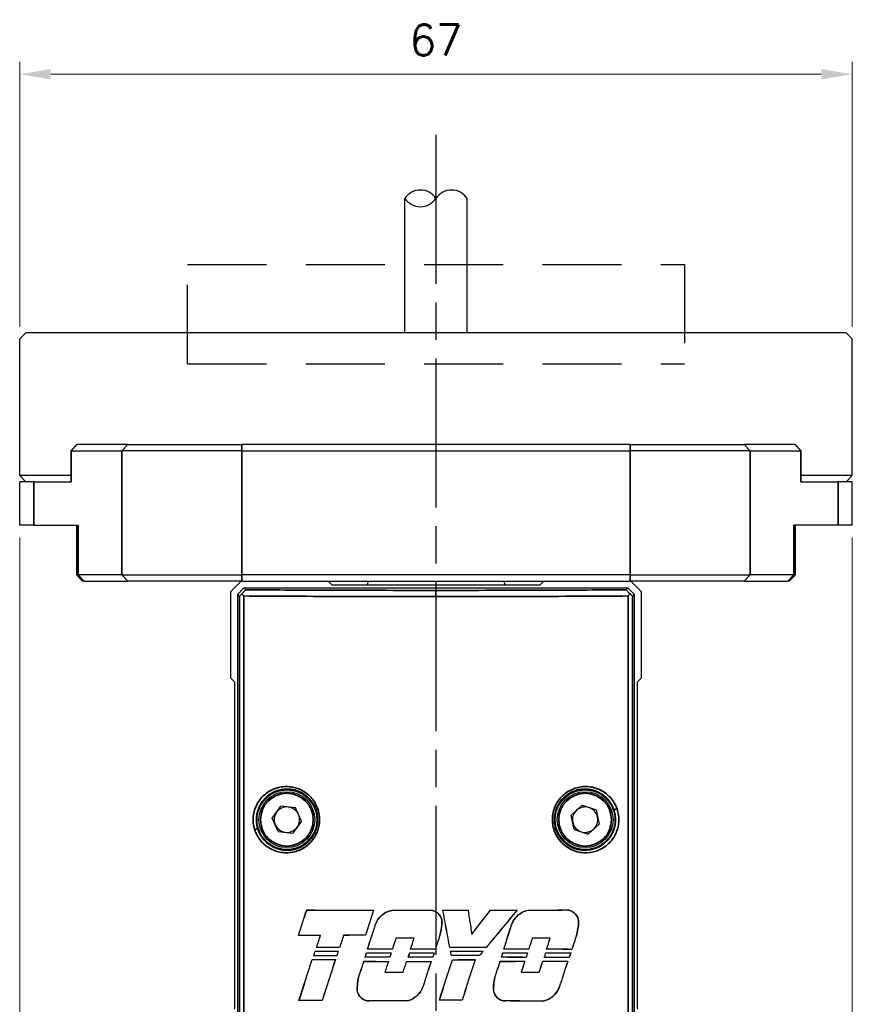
# Model space of a CAD drawing. Header units: millimetres. Extents: x 399 to 6233, y -1870 to 1602.
# Tile 123 of 164: x 4934 to 5001, y -967 to -888. Entities that reach past the tile are written whole.
import ezdxf

# ---------------------------------------------------------------- set-up
doc = ezdxf.new("R2010")
doc.units = ezdxf.units.MM
doc.linetypes.add('AM_ISO08W050', pattern=[18, 12, -1.5, 3, -1.5])
doc.linetypes.add('HIDDEN', pattern=[9.525, 6.35, -3.175])
for name, color, linetype, lineweight in [('AM_5', 3, 'Continuous', 25), ('AM_7', 4, 'AM_ISO08W050', 25), ('可見 (ISO)', 7, 'Continuous', 25), ('窄部可見 (ISO)', 7, 'Continuous', 35)]:
    doc.layers.add(name, color=color, linetype=linetype, lineweight=lineweight)
doc.layers.add('S40', color=7, linetype='Continuous')
doc.styles.add('尺寸標註', font='romans.shx', dxfattribs={"bigfont": 'CHINESET.SHX'})
doc.dimstyles.new('CNS1$0', dxfattribs={"dimtxt": 2.5, "dimasz": 2.5, "dimexe": 1, "dimexo": 1, "dimgap": 1.5, "dimtad": 1, "dimtoh": 1, "dimdec": 1, "dimdsep": 46, "dimtxsty": '尺寸標註', "dimcen": 0, "dimclrd": 2, "dimclre": 2, "dimclrt": 1, "dimadec": 0, "dimazin": 2, "dimtp": 0.1, "dimtm": 0.1, "dimtfac": 0.71, "dimtdec": 1, "dimtmove": 0, "dimatfit": 0, "dimfxl": 0, "dimlwd": 13, "dimlwe": 13, "dimarcsym": 0})

# ---------------------------------------------------------------- blocks, each defined once
blk = doc.blocks.new('*D292')
at = {"layer": 'AM_5', "color": 2, "lineweight": 13}
for p, q in [((4933.764, -912.444), (4933.764, -891.14)), ((5000.764, -912.444), (5000.764, -891.14)), ((4936.264, -892.14), (4998.264, -892.14))]:
    blk.add_line(p, q, dxfattribs=at)
at = {"layer": 'AM_5', "color": 2, "lineweight": -2}
for points in [[(4936.264, -891.723), (4936.264, -892.557), (4933.764, -892.14)], [(4998.264, -891.723), (4998.264, -892.557), (5000.764, -892.14)]]:
    blk.add_solid(points, dxfattribs=at)
at = {"layer": 'Defpoints', "color": 0, "lineweight": -2}
for p in [(5000.764, -892.14), (4933.764, -913.444), (5000.764, -913.444)]:
    blk.add_point(p, dxfattribs=at)
at = {"layer": 'AM_5', "color": 1, "insert": (4967.264, -889.39), "char_height": 2.5, "attachment_point": 5, "style": '尺寸標註'}
blk.add_mtext('67', dxfattribs=at)
blk = doc.blocks.new('*D293')
at = {"layer": 'AM_5', "color": 2, "lineweight": 13}
for p, q in [((4933.764, -929.444), (4933.764, -1043.018)), ((5000.764, -929.444), (5000.764, -1043.018)), ((4936.264, -1042.018), (4998.264, -1042.018))]:
    blk.add_line(p, q, dxfattribs=at)
at = {"layer": 'AM_5', "color": 2, "lineweight": -2}
for points in [[(4936.264, -1041.601), (4936.264, -1042.435), (4933.764, -1042.018)], [(4998.264, -1041.601), (4998.264, -1042.435), (5000.764, -1042.018)]]:
    blk.add_solid(points, dxfattribs=at)
at = {"layer": 'Defpoints', "color": 0, "lineweight": -2}
for p in [(4933.764, -928.444), (5000.764, -928.444), (5000.764, -1042.018)]:
    blk.add_point(p, dxfattribs=at)
at = {"layer": 'AM_5', "color": 1, "insert": (4967.264, -1039.268), "char_height": 2.5, "attachment_point": 5, "style": '尺寸標註'}
blk.add_mtext('67', dxfattribs=at)
blk = doc.blocks.new('S40-左視-02')
at = {"layer": '可見 (ISO)'}
for p, q in [((-16.5, 34.833), (-15.678, 35.655)), ((-15.95, 34.605), (-15.45, 35.105)), ((-15.678, 35.655), (-8.678, 35.655)), ((-15.45, 35.105), (15.45, 35.105)), ((-15.45, 35.105), (-15.304, 34.96)), ((-8.678, 35.655), (-8.378, 35.355)), ((-8.378, 35.355), (8.378, 35.355)), ((8.378, 35.355), (8.678, 35.655)), ((8.678, 35.655), (15.678, 35.655)), ((15.304, 34.96), (15.45, 35.105)), ((15.45, 35.105), (15.95, 34.605)), ((15.678, 35.655), (16.5, 34.833)), ((-16.5, 27.833), (-16.5, 34.833)), ((-15.95, -22.845), (-15.95, 34.605)), ((-15.804, 34.459), (-15.95, 34.605)), ((15.95, 34.605), (15.804, 34.459)), ((15.95, 34.605), (15.95, -22.845)), ((16.5, 34.833), (16.5, 27.833)), ((-16.2, 27.533), (-16.5, 27.833)), ((16.5, 27.833), (16.2, 27.533)), ((-16.2, 1.205), (-16.2, 27.533)), ((16.2, 27.533), (16.2, 1.205)), ((12.5, 18.866), (12.5, 18.866)), ((-13.175, 16.574), (-12.484, 17.532)), ((-11.31, 17.413), (-12.484, 17.532)), ((11.757, 17.611), (10.878, 16.823)), ((11.757, 17.611), (12.879, 17.243)), ((-14.7, 16.733), (-14.7, 16.734)), ((-10.825, 16.336), (-11.31, 17.413)), ((11.121, 15.667), (10.878, 16.823)), ((12.879, 17.243), (13.122, 16.088)), ((-12.69, 15.497), (-13.175, 16.574)), ((-10.825, 16.336), (-11.516, 15.378)), ((12.243, 15.3), (13.122, 16.088)), ((-12.69, 15.497), (-11.516, 15.378)), ((11.121, 15.667), (12.243, 15.3)), ((12.5, 13.831), (12.5, 13.831)), ((-10.404, 9.187), (-10.401, 9.184)), ((-5.017, 9.171), (-5.022, 9.168)), ((-3.441, 9.168), (-3.44, 9.165)), ((-0.451, 9.166), (-0.451, 9.163)), ((0.55, 9.166), (0.554, 9.163)), ((2.581, 9.167), (2.578, 9.164)), ((4.387, 9.17), (4.389, 9.166)), ((6.524, 9.174), (6.516, 9.171)), ((7.524, 9.177), (7.524, 9.174)), ((10.515, 9.188), (10.515, 9.184)), ((-4.878, 8.008), (-4.874, 8.007)), ((0.471, 8.013), (0.468, 8.013)), ((6.085, 8.009), (6.088, 8.008)), ((11.462, 8.009), (11.458, 8.009)), ((-11.074, 7.131), (-11.069, 7.134)), ((-9.295, 7.138), (-9.29, 7.141)), ((-7.437, 7.144), (-7.44, 7.147)), ((-5.672, 7.148), (-5.674, 7.152)), ((0.31, 7.143), (0.307, 7.144)), ((2.876, 7.234), (2.874, 7.226)), ((11.299, 7.136), (11.296, 7.137)), ((-3.225, 6.922), (-3.227, 6.926)), ((-1.757, 6.924), (-1.752, 6.927)), ((7.748, 6.913), (7.745, 6.916)), ((9.187, 6.908), (9.192, 6.912)), ((-9.717, 5.883), (-9.715, 5.879)), ((-9.612, 6.157), (-9.607, 6.16)), ((-7.865, 5.876), (-7.87, 5.873)), ((-7.752, 6.163), (-7.754, 6.166)), ((-5.586, 5.733), (-5.584, 5.73)), ((-5.515, 6.031), (-5.51, 6.035)), ((-3.609, 5.73), (-3.614, 5.726)), ((-3.51, 6.035), (-3.512, 6.038)), ((-2.117, 5.728), (-2.114, 5.724)), ((-2.043, 6.036), (-2.038, 6.04)), ((-0.147, 5.727), (-0.152, 5.724)), ((-0.046, 6.037), (-0.048, 6.04)), ((1.109, 6.174), (1.112, 6.178)), ((1.164, 5.865), (1.168, 5.861)), ((3.791, 5.867), (3.784, 5.864)), ((4.033, 6.171), (4.031, 6.175)), ((5.379, 5.733), (5.382, 5.729)), ((5.45, 6.031), (5.455, 6.035)), ((7.367, 5.738), (7.362, 5.734)), ((7.462, 6.026), (7.459, 6.03)), ((8.838, 5.742), (8.841, 5.739)), ((8.903, 6.022), (8.908, 6.025)), ((10.85, 5.75), (10.845, 5.746)), ((10.936, 6.014), (10.934, 6.017)), ((-9.957, 5.204), (-9.954, 5.201)), ((-9.842, 5.499), (-9.837, 5.503)), ((-8.098, 5.198), (-8.103, 5.194)), ((-7.985, 5.506), (-7.988, 5.509)), ((-5.807, 5.054), (-5.805, 5.051)), ((-5.703, 5.374), (-5.698, 5.378)), ((-3.829, 5.051), (-3.834, 5.047)), ((-3.723, 5.378), (-3.726, 5.381)), ((-2.364, 5.049), (-2.361, 5.045)), ((-2.23, 5.379), (-2.225, 5.383)), ((-0.394, 5.048), (-0.399, 5.044)), ((-0.259, 5.38), (-0.262, 5.384)), ((1.236, 5.517), (1.238, 5.521)), ((1.322, 5.186), (1.324, 5.182)), ((3.152, 5.187), (3.147, 5.184)), ((3.501, 5.515), (3.499, 5.519)), ((5.159, 5.053), (5.162, 5.049)), ((5.264, 5.375), (5.268, 5.379)), ((7.146, 5.058), (7.141, 5.054)), ((7.248, 5.37), (7.245, 5.374)), ((8.592, 5.062), (8.594, 5.058)), ((8.716, 5.366), (8.721, 5.369)), ((10.601, 5.07), (10.596, 5.066)), ((10.722, 5.358), (10.719, 5.362)), ((-4.114, 4.172), (-4.119, 4.169)), ((-2.649, 4.17), (-2.647, 4.167)), ((6.859, 4.178), (6.855, 4.174)), ((8.307, 4.182), (8.31, 4.179)), ((-6.266, 3.631), (-6.263, 3.631)), ((4.702, 3.631), (4.706, 3.63)), ((-6.341, 2.97), (-6.338, 2.97)), ((-1.064, 2.965), (-1.067, 2.966)), ((4.628, 2.97), (4.631, 2.97)), ((9.919, 2.959), (9.916, 2.96)), ((-11.026, 1.896), (-11.021, 1.899)), ((-9.155, 1.903), (-9.157, 1.907)), ((-2.364, 1.865), (-2.364, 1.868)), ((0.271, 1.919), (0.276, 1.923)), ((2.099, 1.918), (2.096, 1.922)), ((8.603, 1.852), (8.602, 1.855))]:
    blk.add_line(p, q, dxfattribs=at)
for centre, radius in [((-12, 16.455), 2.4), ((-12, 16.455), 2.25), ((12, 16.455), 2.4), ((12, 16.455), 2.25)]:
    blk.add_circle(centre, radius, dxfattribs=at)
for centre, radius, start, end in [((-12, 16.455), 1.022, 84.21183, 144.21183), ((-12, 16.455), 1.023, 24.21183, 84.21183), ((12, 16.455), 1.022, 71.86527, 131.86527), ((-12, 16.455), 1.022, 144.21183, 204.21183), ((-12, 16.455), 1.022, 324.21183, 24.21183), ((12, 16.455), 1.022, 131.86527, 191.86527), ((12, 16.455), 1.022, 11.86527, 71.86527), ((12, 16.455), 1.022, 311.86527, 11.86527), ((-12, 16.455), 1.023, 204.21183, 264.21183), ((-12, 16.455), 1.023, 264.21183, 324.21183), ((12, 16.455), 1.022, 191.86527, 251.86527), ((12, 16.455), 1.022, 251.86527, 311.86527)]:
    blk.add_arc(centre, radius, start, end, dxfattribs=at)
for centre, major_axis, ratio, start_param, end_param in [((-15.304, 34.96), (0.5, 0.5), 0.017452, 3.14159, 4.006018), ((-15.304, 34.461), (0.493, -0.493), 0.175806, 4.197647, 4.541104), ((15.304, 34.461), (0.493, 0.493), 0.175806, 4.883675, 5.227077), ((15.304, 34.96), (0.5, -0.5), 0.017447, 5.418712, 6.283193), ((-7.896, 41.728), (135.674, 418.286), 0.017452, 4.635244, 4.640177), ((-7.928, 41.746), (-136.376, -420.45), 0.017452, 1.494045, 1.498935), ((0, 9.965), (45.744, 0), 0.017452, 4.48294, 4.602487), ((0, 9.965), (-45.944, 0), 0.017452, 1.342423, 1.461269), ((7.861, 21.945), (147.03, 453.297), 0.017452, 1.604649, 1.609098), ((7.825, 21.944), (-146.373, -451.272), 0.017452, 4.746358, 4.750843), ((0, 9.965), (45.743, 0), 0.017452, 4.6371, 4.702533), ((0, 9.965), (-45.943, 0), 0.017452, 1.49584, 1.560981), ((0, 9.965), (45.743, 0), 0.017452, 4.724406, 4.768849), ((-23.251, 7.761), (-249.048, 1332.253), 0.017452, 4.707935, 4.710181), ((0, 9.965), (-45.943, 0), 0.017452, 1.582853, 1.626945), ((-23.353, 7.761), (250.136, -1338.077), 0.017452, 1.56635, 1.568581), ((34.637, 31.259), (-302.392, 1983.882), 0.017452, 1.579274, 1.580251), ((34.484, 31.258), (301.054, -1975.105), 0.017452, 4.720914, 4.721892), ((-1.652, 4.857), (-74.387, -95.124), 0.017452, 1.609349, 1.62976), ((-1.645, 4.857), (74.061, 94.706), 0.017452, 4.751141, 4.771588), ((0, 0.048), (45.946, 55.561), 0.011124, 1.415052, 1.469496), ((0, 0.048), (45.746, 55.319), 0.011124, 1.41426, 1.469075), ((0, 9.965), (45.743, 0), 0.017452, 4.808444, 4.855496), ((0, 9.965), (-45.943, 0), 0.017452, 1.666469, 1.713111), ((0, 9.965), (45.744, 0), 0.017452, 4.877624, 4.94433), ((0, 9.965), (-45.944, 0), 0.017452, 1.735311, 1.801708), ((-7.991, 25.468), (145.917, 453.567), 0.017452, 4.675138, 4.6795), ((-8.027, 25.471), (-146.586, -455.646), 0.017452, 1.533743, 1.538075), ((-7.914, -8.16), (147.074, 457.162), 0.017452, 4.74905, 4.753378), ((-7.95, -8.161), (-147.737, -459.223), 0.017452, 1.607329, 1.611627), ((0, 6.356), (-45.744, 0), 0.017452, 4.917015, 4.956906), ((0, 6.356), (45.944, 0), 0.017452, 1.77441, 1.814116), ((-7.971, 37.124), (139.308, 433.025), 0.017452, 4.646428, 4.6487), ((-8.005, 37.138), (-140.007, -435.197), 0.017452, 1.505171, 1.507431), ((7.746, 27.276), (145.685, 452.845), 0.017452, 1.620874, 1.623042), ((7.708, 27.272), (-145.011, -450.75), 0.017452, 4.762673, 4.764851), ((0, 6.356), (45.943, 0), 0.017452, 1.694623, 1.73345), ((0, 6.356), (-45.743, 0), 0.017452, 4.836703, 4.875703), ((0, 3.572), (45.944, 142.854), 0.005344, 1.547508, 1.555235), ((8.102, 3.573), (-149.34, -464.208), 0.017452, 4.710313, 4.712696), ((8.061, -28.247), (136.544, 424.433), 0.017452, 1.492948, 1.495595), ((8.029, -28.227), (-135.835, -422.23), 0.017452, 4.634153, 4.63682), ((8.098, 14.323), (149.468, 464.604), 0.017452, 1.592333, 1.594243), ((8.062, 14.323), (-148.811, -462.563), 0.017452, 4.734003, 4.735922), ((0, 6.126), (45.943, 0), 0.017452, 1.608943, 1.641096), ((0, 6.126), (-45.743, 0), 0.017452, 4.750807, 4.782941), ((-8.072, 14.963), (148.705, 462.234), 0.017452, 4.69869, 4.700611), ((-8.108, 14.963), (-149.362, -464.277), 0.017452, 1.55719, 1.559101), ((7.992, -18.94), (143.269, 445.335), 0.017452, 1.518318, 1.520312), ((7.957, -18.933), (-142.588, -443.219), 0.017452, 4.659657, 4.66166), ((0, 6.126), (45.944, 0), 0.017452, 1.369371, 1.401408), ((0, 6.126), (-45.744, 0), 0.017452, 4.510179, 4.542196), ((-7.477, -18.346), (142.921, 444.254), 0.017452, 4.772881, 4.774879), ((-7.516, -18.352), (-143.6, -446.366), 0.017452, 1.63105, 1.633039), ((-0.001, 38.343), (45.742, 140.956), 0.005388, 4.478967, 4.481765), ((0, 38.344), (45.943, 141.575), 0.005388, 4.480032, 4.482765), ((0, 6.663), (45.744, 0), 0.017452, 4.498325, 4.539593), ((0, 6.663), (-45.944, 0), 0.017452, 1.357737, 1.398653), ((0, 5.376), (-45.744, 0), 0.017452, 4.882677, 4.924094), ((0, 5.376), (45.944, 0), 0.017452, 1.740393, 1.781457), ((0.001, 27.56), (45.946, 141.587), 0.005388, 1.726322, 1.728923), ((0.001, 27.561), (45.747, 140.973), 0.005388, 1.726977, 1.72964), ((0, 25.508), (45.743, 140.96), 0.005388, 4.57081, 4.573382), ((0, 25.509), (45.943, 141.577), 0.005388, 4.571463, 4.573973), ((0, 6.525), (45.743, 0), 0.017452, 4.589963, 4.63341), ((0, 6.525), (-45.943, 0), 0.017452, 1.448962, 1.492057), ((0, 5.239), (-45.743, 0), 0.017452, 4.789192, 4.83325), ((0, 5.239), (45.943, 0), 0.017452, 1.64732, 1.691023), ((0, 14.269), (45.943, 141.577), 0.005388, 1.632922, 1.635362), ((0, 14.268), (45.742, 140.956), 0.005388, 1.633159, 1.63566), ((0, 14.834), (45.747, 140.972), 0.005388, 4.647018, 4.649495), ((0, 14.834), (45.945, 141.582), 0.005388, 4.647338, 4.649755), ((0, 6.525), (45.743, 0), 0.017452, 4.666094, 4.709179), ((0, 6.525), (-45.943, 0), 0.017452, 1.524759, 1.567496), ((0, 5.239), (-45.743, 0), 0.017452, 4.713393, 4.757059), ((0, 5.239), (45.943, 0), 0.017452, 1.571851, 1.615167), ((0, 3.593), (45.944, 141.578), 0.005388, 1.557495, 1.559895), ((0, 3.593), (45.743, 140.96), 0.005388, 1.557405, 1.559865), ((0, 5.376), (-45.743, 0), 0.017452, 4.624105, 4.688146), ((0, 5.376), (45.943, 0), 0.017452, 1.482934, 1.546596), ((0, 6.663), (45.743, 0), 0.017452, 4.73784, 4.795367), ((0, 7.56), (45.738, -222.221), 0.003518, 1.560883, 1.562445), ((0, 6.663), (-45.943, 0), 0.017452, 1.59623, 1.65325), ((-0.001, 7.562), (45.962, -223.309), 0.00352, 1.560934, 1.562457), ((0, 0.012), (45.946, 55.808), 0.011094, 1.47488, 1.48109), ((1.531, 0.047), (-71.317, -86.598), 0.017452, 4.659508, 4.663578), ((-0.001, -8.273), (45.747, 140.973), 0.005388, 4.811103, 4.813651), ((-0.001, -8.272), (45.946, 141.586), 0.005388, 4.810702, 4.813189), ((0, 6.525), (45.743, 0), 0.017452, 4.830263, 4.87415), ((0, 6.525), (-45.943, 0), 0.017452, 1.68821, 1.731739), ((0, 5.239), (-45.743, 0), 0.017452, 4.548537, 4.592954), ((0, 5.239), (45.943, 0), 0.017452, 1.407721, 1.451778), ((0, -19.511), (45.944, 141.578), 0.005388, 1.393277, 1.395861), ((-0.001, -19.513), (45.746, 140.968), 0.005388, 1.392452, 1.395099), ((-0.001, -18.949), (45.746, 140.968), 0.005388, 4.887488, 4.890199), ((0.002, -18.941), (45.938, 141.56), 0.005387, 4.886722, 4.889371), ((0, 6.525), (45.744, 0), 0.017452, 4.906822, 4.951859), ((0, 6.525), (-45.944, 0), 0.017452, 1.76443, 1.809093), ((0, 5.239), (-45.744, 0), 0.017452, 4.470973, 4.516514), ((0, 5.239), (45.944, 0), 0.017452, 1.33051, 1.375677), ((0, -30.185), (45.943, 141.575), 0.005388, 1.315939, 1.318746), ((0, -30.188), (45.745, 140.965), 0.005388, 1.314755, 1.317628), ((0, 38.699), (-45.744, -142.233), 0.005344, 1.310785, 1.334792), ((0, 38.699), (-45.944, -142.854), 0.005344, 1.311977, 1.335821), ((0, 5.984), (45.744, 0), 0.017452, 4.492968, 4.534412), ((0, 5.984), (-45.944, 0), 0.017452, 1.352404, 1.393495), ((0, 4.719), (-45.744, 0), 0.017452, 4.887848, 4.92925), ((0, 4.719), (45.944, 0), 0.017452, 1.745541, 1.786589), ((7.589, 27.171), (144.238, 448.348), 0.017452, 1.625447, 1.63279), ((7.55, 27.166), (-143.559, -446.239), 0.017452, 4.767252, 4.774645), ((-7.974, 25.256), (144.878, 450.339), 0.017452, 4.669968, 4.673131), ((-8.01, 25.26), (-145.55, -452.428), 0.017452, 1.528587, 1.531729), ((0, 5.846), (45.743, 0), 0.017452, 4.585094, 4.628584), ((0, 5.846), (-45.943, 0), 0.017452, 1.444115, 1.487251), ((0, 4.582), (-45.743, 0), 0.017452, 4.793869, 4.837387), ((0, 4.582), (45.943, 0), 0.017452, 1.651976, 1.695141), ((7.935, 14.228), (147.931, 455.72), 0.017452, 1.596609, 1.598538), ((7.9, 14.228), (-147.28, -453.713), 0.017452, 4.738283, 4.740219), ((-7.922, 14.864), (147.149, 453.311), 0.017452, 4.694461, 4.6964), ((-7.957, 14.865), (-147.801, -455.32), 0.017452, 1.552964, 1.554894), ((0, 5.846), (45.743, 0), 0.017452, 4.660689, 4.703778), ((0, 5.846), (-45.943, 0), 0.017452, 1.519377, 1.562119), ((0, 4.582), (-45.743, 0), 0.017452, 4.718059, 4.761162), ((0, 4.582), (45.943, 0), 0.017452, 1.576497, 1.619252), ((8.142, 3.665), (150.083, 466.516), 0.017452, 1.573454, 1.577908), ((8.106, 3.665), (-149.429, -464.485), 0.017452, 4.715026, 4.71951), ((-8.106, 3.684), (149.428, 464.48), 0.017452, 4.714204, 4.721236), ((-8.142, 3.684), (-150.081, -466.511), 0.017452, 1.572635, 1.579622), ((0, 4.719), (-45.743, 0), 0.017452, 4.635776, 4.685375), ((0, 4.719), (45.943, 0), 0.017452, 1.494553, 1.543838), ((0, 5.984), (45.743, 0), 0.017452, 4.741284, 4.78134), ((0, 5.984), (-45.943, 0), 0.017452, 1.599621, 1.639342), ((8.09, -7.155), (148.924, 462.915), 0.017452, 1.549753, 1.556801), ((8.055, -7.155), (-148.266, -460.869), 0.017452, 4.691221, 4.698315), ((-7.98, -8.3), (147.806, 459.439), 0.017452, 4.743975, 4.747071), ((-8.016, -8.301), (-148.467, -461.493), 0.017452, 1.602266, 1.605344), ((0, 5.846), (45.743, 0), 0.017452, 4.825414, 4.869249), ((0, 5.846), (-45.943, 0), 0.017452, 1.683384, 1.72686), ((0, 4.582), (-45.743, 0), 0.017452, 4.553276, 4.597064), ((0, 4.582), (45.943, 0), 0.017452, 1.412438, 1.45587), ((7.864, -18.877), (143.043, 440.663), 0.017452, 1.522128, 1.524128), ((7.829, -18.871), (-142.369, -438.584), 0.017452, 4.663468, 4.665477), ((-7.448, -18.276), (142.673, 439.523), 0.017452, 4.769172, 4.771177), ((-7.486, -18.281), (-143.347, -441.598), 0.017452, 1.627343, 1.629338), ((0, 5.846), (45.744, 0), 0.017452, 4.901339, 4.946269), ((0, 5.846), (-45.944, 0), 0.017452, 1.758971, 1.803529), ((0, 4.582), (-45.744, 0), 0.017452, 4.475792, 4.520667), ((0, 4.582), (45.944, 0), 0.017452, 1.335307, 1.379812), ((8.026, -28.607), (138.388, 430.163), 0.017452, 1.498052, 1.502962), ((7.992, -28.591), (-137.684, -427.975), 0.017452, 4.639273, 4.644219), ((0, 4.967), (-45.943, 0), 0.017452, 1.48103, 1.513152), ((0, 4.967), (45.743, 0), 0.017452, 4.622335, 4.654437), ((0, 4.967), (-45.944, 0), 0.017452, 1.720553, 1.752668), ((0, 4.967), (45.744, 0), 0.017452, 4.862913, 4.895007), ((0, 1.121), (-45.744, 0), 0.017452, 4.913878, 4.955821), ((0, 1.121), (45.944, 0), 0.017452, 1.771454, 1.813036), ((0, 1.067), (45.943, 0), 0.017452, 1.622277, 1.687601), ((0, 1.067), (-45.743, 0), 0.017452, 4.764087, 4.829706), ((0, 1.121), (-45.743, 0), 0.017452, 4.666489, 4.706462), ((0, 1.121), (45.943, 0), 0.017452, 1.525152, 1.564791), ((0, 1.067), (45.944, 0), 0.017452, 1.382444, 1.448358), ((0, 1.067), (-45.744, 0), 0.017452, 4.523196, 4.589413)]:
    blk.add_ellipse(centre, major_axis=major_axis, ratio=ratio, start_param=start_param, end_param=end_param, dxfattribs=at)
for points, knots in [([(-15.622, 34.628), (-15.582, 34.668), (-15.542, 34.709), (-15.467, 34.785), (-15.432, 34.82), (-15.375, 34.879), (-15.353, 34.903), (-15.325, 34.933), (-15.316, 34.943), (-15.306, 34.956), (-15.304, 34.959), (-15.304, 34.96)], [0.00000099, 0.00000099, 0.00000099, 0.00000099, 0.01702996, 0.01702996, 0.03328155, 0.03328155, 0.04744352, 0.04744352, 0.05732796, 0.05732796, 0.06696406, 0.06696406, 0.06696406, 0.06696406]), ([(15.304, 34.96), (15.304, 34.959), (15.306, 34.956), (15.316, 34.943), (15.325, 34.933), (15.353, 34.903), (15.375, 34.879), (15.432, 34.82), (15.467, 34.785), (15.542, 34.709), (15.582, 34.668), (15.622, 34.628)], [0.00000019, 0.00000019, 0.00000019, 0.00000019, 0.00958951, 0.00958951, 0.01942595, 0.01942595, 0.03351977, 0.03351977, 0.04969025, 0.04969025, 0.06662507, 0.06662507, 0.06662507, 0.06662507]), ([(-4.878, 8.008), (-4.866, 8.041), (-4.854, 8.073), (-4.752, 8.32), (-4.617, 8.516), (-4.307, 8.826), (-4.111, 8.96), (-3.749, 9.11), (-3.594, 9.149), (-3.441, 9.168)], [0.5825559, 0.5825559, 0.5825559, 0.5825559, 0.5923311, 0.5923311, 0.6581416, 0.6581416, 0.724146, 0.724146, 0.7690398, 0.7690398, 0.7690398, 0.7690398]), ([(-3.44, 9.165), (-3.593, 9.146), (-3.748, 9.106), (-4.109, 8.957), (-4.305, 8.823), (-4.615, 8.514), (-4.749, 8.318), (-4.851, 8.072), (-4.863, 8.04), (-4.874, 8.007)], [0.8089084, 0.8089084, 0.8089084, 0.8089084, 0.8536893, 0.8536893, 0.9195588, 0.9195588, 0.9852367, 0.9852367, 0.9949888, 0.9949888, 0.9949888, 0.9949888]), ([(-0.451, 9.166), (-0.341, 9.161), (-0.226, 9.137), (0.002, 9.042), (0.112, 8.967), (0.286, 8.793), (0.362, 8.682), (0.462, 8.44), (0.487, 8.309), (0.487, 8.186), (0.487, 8.129), (0.481, 8.071), (0.471, 8.013)], [0.4481982, 0.4481982, 0.4481982, 0.4481982, 0.4807882, 0.4807882, 0.5177647, 0.5177647, 0.5547396, 0.5547396, 0.5917144, 0.5917144, 0.5917144, 0.6086798, 0.6086798, 0.6086798, 0.6086798]), ([(0.468, 8.013), (0.478, 8.071), (0.483, 8.129), (0.483, 8.308), (0.459, 8.439), (0.359, 8.68), (0.283, 8.79), (0.11, 8.964), (0, 9.039), (-0.227, 9.133), (-0.341, 9.158), (-0.451, 9.163)], [-0.3117206, -0.3117206, -0.3117206, -0.3117206, -0.2948045, -0.2948045, -0.2579612, -0.2579612, -0.2211179, -0.2211179, -0.1842729, -0.1842729, -0.1518065, -0.1518065, -0.1518065, -0.1518065]), ([(6.085, 8.009), (6.096, 8.041), (6.109, 8.074), (6.21, 8.321), (6.344, 8.517), (6.654, 8.829), (6.852, 8.965), (7.215, 9.117), (7.371, 9.157), (7.524, 9.177)], [0.5887308, 0.5887308, 0.5887308, 0.5887308, 0.5984663, 0.5984663, 0.6643072, 0.6643072, 0.7311621, 0.7311621, 0.7766128, 0.7766128, 0.7766128, 0.7766128]), ([(7.524, 9.174), (7.371, 9.154), (7.216, 9.113), (6.854, 8.962), (6.656, 8.827), (6.347, 8.515), (6.213, 8.319), (6.112, 8.072), (6.1, 8.04), (6.088, 8.008)], [-0.2434649, -0.2434649, -0.2434649, -0.2434649, -0.1981316, -0.1981316, -0.1314185, -0.1314185, -0.0657093, -0.0657093, -0.0559962, -0.0559962, -0.0559962, -0.0559962]), ([(10.515, 9.188), (10.628, 9.183), (10.747, 9.158), (10.981, 9.061), (11.095, 8.983), (11.273, 8.805), (11.35, 8.693), (11.452, 8.446), (11.477, 8.312), (11.477, 8.186), (11.477, 8.128), (11.472, 8.068), (11.462, 8.009)], [0.463511, 0.463511, 0.463511, 0.463511, 0.4979661, 0.4979661, 0.5369755, 0.5369755, 0.5748596, 0.5748596, 0.6127438, 0.6127438, 0.6127438, 0.6300956, 0.6300956, 0.6300956, 0.6300956]), ([(11.458, 8.009), (11.468, 8.069), (11.474, 8.128), (11.474, 8.311), (11.448, 8.445), (11.347, 8.691), (11.27, 8.802), (11.093, 8.981), (10.979, 9.058), (10.746, 9.155), (10.628, 9.179), (10.515, 9.184)], [-0.3225381, -0.3225381, -0.3225381, -0.3225381, -0.3052377, -0.3052377, -0.2674894, -0.2674894, -0.2297412, -0.2297412, -0.1908825, -0.1908825, -0.1565689, -0.1565689, -0.1565689, -0.1565689]), ([(-6.341, 2.97), (-6.346, 2.929), (-6.349, 2.888), (-6.349, 2.723), (-6.324, 2.591), (-6.223, 2.348), (-6.147, 2.237), (-5.972, 2.061), (-5.86, 1.985), (-5.616, 1.885), (-5.484, 1.86), (-5.358, 1.86), (-5.356, 1.86), (-5.354, 1.86)], [-0.3106286, -0.3106286, -0.3106286, -0.3106286, -0.2985275, -0.2985275, -0.2612771, -0.2612771, -0.2240267, -0.2240267, -0.1865013, -0.1865013, -0.148976, -0.148976, -0.1484135, -0.1484135, -0.1484135, -0.1484135]), ([(-5.354, 1.864), (-5.356, 1.864), (-5.358, 1.864), (-5.484, 1.863), (-5.616, 1.888), (-5.859, 1.988), (-5.97, 2.064), (-6.145, 2.239), (-6.22, 2.349), (-6.321, 2.592), (-6.346, 2.724), (-6.346, 2.847), (-6.346, 2.888), (-6.343, 2.929), (-6.338, 2.97)], [0.4453362, 0.4453362, 0.4453362, 0.4453362, 0.4458977, 0.4458977, 0.4832863, 0.4832863, 0.520675, 0.520675, 0.5577925, 0.5577925, 0.59491, 0.59491, 0.59491, 0.6069789, 0.6069789, 0.6069789, 0.6069789]), ([(-2.364, 1.868), (-2.251, 1.891), (-2.138, 1.924), (-1.816, 2.058), (-1.62, 2.192), (-1.311, 2.501), (-1.178, 2.697), (-1.081, 2.929), (-1.074, 2.948), (-1.067, 2.966)], [-0.7547784, -0.7547784, -0.7547784, -0.7547784, -0.7217015, -0.7217015, -0.65609, -0.65609, -0.5905844, -0.5905844, -0.5849967, -0.5849967, -0.5849967, -0.5849967]), ([(-1.064, 2.965), (-1.071, 2.946), (-1.078, 2.928), (-1.174, 2.695), (-1.308, 2.499), (-1.618, 2.189), (-1.814, 2.055), (-2.137, 1.921), (-2.25, 1.887), (-2.364, 1.865)], [0.0600303, 0.0600303, 0.0600303, 0.0600303, 0.065637, 0.065637, 0.1312739, 0.1312739, 0.1970178, 0.1970178, 0.2301933, 0.2301933, 0.2301933, 0.2301933]), ([(4.628, 2.97), (4.622, 2.929), (4.62, 2.888), (4.62, 2.724), (4.645, 2.592), (4.745, 2.349), (4.82, 2.238), (4.995, 2.063), (5.106, 1.986), (5.35, 1.885), (5.482, 1.86), (5.607, 1.86), (5.609, 1.86), (5.611, 1.86)], [-0.3108484, -0.3108484, -0.3108484, -0.3108484, -0.2987826, -0.2987826, -0.2616698, -0.2616698, -0.224557, -0.224557, -0.187125, -0.187125, -0.1496929, -0.1496929, -0.1491299, -0.1491299, -0.1491299, -0.1491299]), ([(5.611, 1.863), (5.609, 1.863), (5.607, 1.863), (5.482, 1.863), (5.35, 1.888), (5.108, 1.989), (4.997, 2.065), (4.823, 2.24), (4.748, 2.351), (4.648, 2.593), (4.623, 2.724), (4.623, 2.847), (4.623, 2.887), (4.626, 2.928), (4.631, 2.97)], [0.4462988, 0.4462988, 0.4462988, 0.4462988, 0.4468607, 0.4468607, 0.4841574, 0.4841574, 0.5214541, 0.5214541, 0.5584352, 0.5584352, 0.5954163, 0.5954163, 0.5954163, 0.6074502, 0.6074502, 0.6074502, 0.6074502]), ([(8.602, 1.855), (8.718, 1.878), (8.833, 1.911), (9.161, 2.046), (9.359, 2.182), (9.671, 2.494), (9.805, 2.69), (9.902, 2.924), (9.909, 2.942), (9.916, 2.96)], [-0.7666931, -0.7666931, -0.7666931, -0.7666931, -0.7323964, -0.7323964, -0.6649503, -0.6649503, -0.5987622, -0.5987622, -0.5932187, -0.5932187, -0.5932187, -0.5932187]), ([(9.919, 2.959), (9.912, 2.94), (9.905, 2.922), (9.808, 2.688), (9.673, 2.492), (9.362, 2.179), (9.163, 2.043), (8.834, 1.908), (8.719, 1.874), (8.603, 1.852)], [0.0607615, 0.0607615, 0.0607615, 0.0607615, 0.066323, 0.066323, 0.132646, 0.132646, 0.2002419, 0.2002419, 0.2346492, 0.2346492, 0.2346492, 0.2346492])]:
    blk.add_open_spline(points, degree=3, knots=knots, dxfattribs=at)
for points in [[(0.307, 7.144), (0.381, 7.43), (0.435, 7.72), (0.468, 8.013)], [(0.471, 8.013), (0.438, 7.719), (0.385, 7.429), (0.31, 7.143)], [(11.296, 7.137), (11.371, 7.424), (11.425, 7.715), (11.458, 8.009)], [(11.462, 8.009), (11.428, 7.714), (11.374, 7.423), (11.299, 7.136)], [(-6.341, 2.97), (-6.328, 3.189), (-6.302, 3.41), (-6.266, 3.631)], [(-6.263, 3.631), (-6.299, 3.409), (-6.324, 3.188), (-6.338, 2.97)], [(4.628, 2.97), (4.641, 3.188), (4.667, 3.409), (4.702, 3.631)], [(4.706, 3.63), (4.67, 3.409), (4.645, 3.188), (4.631, 2.97)]]:
    blk.add_open_spline(points, degree=3, dxfattribs=at)
at = {"layer": '窄部可見 (ISO)'}
for p, q in [((0, 34.913), (0, 34.413)), ((-15.804, -22.7), (-15.804, 34.459)), ((-15.474, 34.46), (-15.474, -22.7)), ((15.474, -22.7), (15.474, 34.46)), ((15.804, 34.459), (15.804, -22.7)), ((-5.354, 1.86), (-5.354, 1.864)), ((5.611, 1.86), (5.611, 1.863))]:
    blk.add_line(p, q, dxfattribs=at)
for centre in [(-12, 16.455), (12, 16.455)]:
    blk.add_circle(centre, 2.125, dxfattribs=at)
for centre, major_axis, ratio, start_param, end_param in [((-9.445, 17.248), (-0.191, -0.059), 0.062926, 4.911673, 6.265697), ((14.504, 17.327), (-0.189, -0.065), 0.109215, 0.017558, 1.876428), ((-14.53, 15.663), (0.191, 0.059), 0.099527, 0.01754, 1.880288), ((9.471, 15.583), (0.189, 0.065), 0.069409, 4.910151, 6.26569)]:
    blk.add_ellipse(centre, major_axis=major_axis, ratio=ratio, start_param=start_param, end_param=end_param, dxfattribs=at)
for points, knots in [([(-15.304, 34.96), (-12.909, 34.944), (-10.422, 34.933), (-7.897, 34.925), (-5.285, 34.917), (-2.633, 34.913), (0, 34.913)], [5.9381675, 5.9381675, 5.9381675, 5.9381675, 6.1077792, 6.1077792, 6.1077792, 6.2831853, 6.2831853, 6.2831853, 6.2831853]), ([(0, 34.913), (2.633, 34.913), (5.285, 34.917), (7.897, 34.925), (10.422, 34.933), (12.909, 34.944), (15.304, 34.96)], [0, 0, 0, 0, 0.1754058, 0.1754058, 0.1754058, 0.3450214, 0.3450214, 0.3450214, 0.3450214]), ([(0, 34.413), (-2.662, 34.413), (-5.344, 34.417), (-7.984, 34.425), (-10.537, 34.433), (-13.051, 34.445), (-15.474, 34.46)], [0, 0, 0, 0, 0.1754061, 0.1754061, 0.1754061, 0.345025, 0.345025, 0.345025, 0.345025]), ([(15.474, 34.46), (13.051, 34.445), (10.537, 34.433), (7.984, 34.425), (5.344, 34.417), (2.662, 34.413), (0, 34.413)], [5.9381603, 5.9381603, 5.9381603, 5.9381603, 6.1077795, 6.1077795, 6.1077795, 6.2831853, 6.2831853, 6.2831853, 6.2831853]), ([(-14.594, 15.663), (-14.647, 15.832), (-14.682, 16.005), (-14.701, 16.182), (-14.719, 16.359), (-14.719, 16.539), (-14.702, 16.715), (-14.684, 16.892), (-14.65, 17.065), (-14.598, 17.234), (-14.546, 17.403), (-14.476, 17.568), (-14.393, 17.722), (-14.31, 17.876), (-14.211, 18.021), (-14.099, 18.156), (-13.987, 18.291), (-13.863, 18.412), (-13.729, 18.521), (-13.595, 18.63), (-13.449, 18.726), (-13.297, 18.807), (-13.145, 18.887), (-12.987, 18.953), (-12.823, 19.003), (-12.658, 19.053), (-12.488, 19.088), (-12.318, 19.105), (-12.147, 19.123), (-11.976, 19.124), (-11.803, 19.109), (-11.458, 19.079), (-11.123, 18.983), (-10.811, 18.822), (-10.656, 18.742), (-10.509, 18.647), (-10.373, 18.539), (-10.237, 18.431), (-10.108, 18.307), (-9.995, 18.172), (-9.881, 18.038), (-9.781, 17.893), (-9.696, 17.739), (-9.611, 17.584), (-9.54, 17.418), (-9.486, 17.248)], [0.016662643, 0.016662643, 0.016662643, 0.016662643, 0.017195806, 0.017195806, 0.017195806, 0.017729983, 0.017729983, 0.017729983, 0.018267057, 0.018267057, 0.018267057, 0.018804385, 0.018804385, 0.018804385, 0.019342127, 0.019342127, 0.019342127, 0.019880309, 0.019880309, 0.019880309, 0.02041893, 0.02041893, 0.02041893, 0.020957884, 0.020957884, 0.020957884, 0.021497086, 0.021497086, 0.021497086, 0.022036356, 0.022036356, 0.022036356, 0.023114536, 0.023114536, 0.023114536, 0.023653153, 0.023653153, 0.023653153, 0.024190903, 0.024190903, 0.024190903, 0.024728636, 0.024728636, 0.024728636, 0.025266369, 0.025266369, 0.025266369, 0.025266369]), ([(9.513, 15.583), (9.454, 15.752), (9.413, 15.925), (9.365, 16.28), (9.359, 16.461), (9.384, 16.816), (9.414, 16.991), (9.508, 17.333), (9.574, 17.501), (9.813, 17.973), (10.038, 18.256), (10.437, 18.595), (10.583, 18.696), (10.887, 18.866), (11.045, 18.935), (11.374, 19.042), (11.545, 19.079), (11.886, 19.121), (12.057, 19.125), (12.573, 19.089), (12.906, 19), (13.371, 18.773), (13.517, 18.683), (13.791, 18.476), (13.921, 18.358), (14.153, 18.098), (14.255, 17.958), (14.433, 17.657), (14.509, 17.495), (14.567, 17.327)], [0.016614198, 0.016614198, 0.016614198, 0.016614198, 0.01715223, 0.01715223, 0.017690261, 0.017690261, 0.018228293, 0.018228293, 0.018766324, 0.018766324, 0.019842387, 0.019842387, 0.020380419, 0.020380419, 0.02091845, 0.02091845, 0.021456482, 0.021456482, 0.021994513, 0.021994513, 0.023070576, 0.023070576, 0.023608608, 0.023608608, 0.024146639, 0.024146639, 0.024684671, 0.024684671, 0.025222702, 0.025222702, 0.025222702, 0.025222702]), ([(-9.636, 17.189), (-9.68, 17.332), (-9.738, 17.471), (-9.876, 17.734), (-9.956, 17.857), (-10.138, 18.089), (-10.24, 18.198), (-10.459, 18.393), (-10.576, 18.48), (-10.823, 18.632), (-10.956, 18.698), (-11.225, 18.803), (-11.362, 18.843), (-11.644, 18.9), (-11.789, 18.916), (-12.074, 18.922), (-12.216, 18.913), (-12.498, 18.87), (-12.639, 18.836), (-12.909, 18.745), (-13.04, 18.688), (-13.292, 18.551), (-13.413, 18.47), (-13.638, 18.29), (-13.742, 18.19), (-13.934, 17.971), (-14.022, 17.852), (-14.173, 17.601), (-14.237, 17.469), (-14.396, 17.051), (-14.45, 16.756), (-14.45, 16.455)], [0.008449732, 0.008449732, 0.008449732, 0.008449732, 0.008899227, 0.008899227, 0.009348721, 0.009348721, 0.009798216, 0.009798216, 0.01024771, 0.01024771, 0.010697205, 0.010697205, 0.011146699, 0.011146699, 0.011596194, 0.011596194, 0.012045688, 0.012045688, 0.012495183, 0.012495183, 0.012944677, 0.012944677, 0.013394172, 0.013394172, 0.013843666, 0.013843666, 0.014293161, 0.014293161, 0.014742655, 0.014742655, 0.015641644, 0.015641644, 0.015641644, 0.015641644]), ([(14.315, 17.261), (14.267, 17.4), (14.206, 17.536), (14.064, 17.789), (13.982, 17.908), (13.8, 18.13), (13.698, 18.234), (13.481, 18.42), (13.366, 18.502), (13.123, 18.647), (12.993, 18.709), (12.729, 18.809), (12.594, 18.848), (12.317, 18.901), (12.175, 18.917), (11.892, 18.922), (11.751, 18.912), (11.47, 18.869), (11.33, 18.835), (11.059, 18.743), (10.929, 18.685), (10.677, 18.547), (10.555, 18.465), (10.33, 18.284), (10.225, 18.183), (10.034, 17.963), (9.947, 17.843), (9.797, 17.592), (9.733, 17.46), (9.63, 17.183), (9.59, 17.04), (9.538, 16.751), (9.524, 16.604), (9.524, 16.455)], [0.008491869, 0.008491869, 0.008491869, 0.008491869, 0.008936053, 0.008936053, 0.009380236, 0.009380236, 0.00982442, 0.00982442, 0.010268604, 0.010268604, 0.010712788, 0.010712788, 0.011156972, 0.011156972, 0.011601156, 0.011601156, 0.01204534, 0.01204534, 0.012489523, 0.012489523, 0.012933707, 0.012933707, 0.013377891, 0.013377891, 0.013822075, 0.013822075, 0.014266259, 0.014266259, 0.014710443, 0.014710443, 0.015154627, 0.015154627, 0.015598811, 0.015598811, 0.015598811, 0.015598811]), ([(-9.486, 17.248), (-9.433, 17.078), (-9.397, 16.901), (-9.361, 16.548), (-9.361, 16.37), (-9.396, 16.014), (-9.432, 15.839), (-9.536, 15.501), (-9.606, 15.336), (-9.777, 15.024), (-9.876, 14.879), (-10.103, 14.61), (-10.231, 14.485), (-10.504, 14.267), (-10.65, 14.172), (-10.96, 14.011), (-11.122, 13.946), (-11.453, 13.85), (-11.624, 13.818), (-11.968, 13.786), (-12.139, 13.787), (-12.479, 13.821), (-12.65, 13.855), (-12.978, 13.954), (-13.136, 14.018), (-13.44, 14.178), (-13.586, 14.274), (-13.854, 14.49), (-13.978, 14.611), (-14.203, 14.878), (-14.303, 15.024), (-14.471, 15.33), (-14.54, 15.492), (-14.594, 15.663)], [0.008052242, 0.008052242, 0.008052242, 0.008052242, 0.008590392, 0.008590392, 0.009128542, 0.009128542, 0.009666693, 0.009666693, 0.010204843, 0.010204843, 0.010742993, 0.010742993, 0.011281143, 0.011281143, 0.011819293, 0.011819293, 0.012357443, 0.012357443, 0.012895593, 0.012895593, 0.013433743, 0.013433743, 0.013971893, 0.013971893, 0.014510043, 0.014510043, 0.015048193, 0.015048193, 0.015586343, 0.015586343, 0.016124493, 0.016124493, 0.016662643, 0.016662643, 0.016662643, 0.016662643]), ([(-9.524, 16.455), (-9.524, 16.579), (-9.533, 16.702), (-9.552, 16.825), (-9.571, 16.948), (-9.599, 17.07), (-9.636, 17.189)], [0.0077021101, 0.0077021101, 0.0077021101, 0.0077021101, 0.0080759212, 0.0080759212, 0.0080759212, 0.0084497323, 0.0084497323, 0.0084497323, 0.0084497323]), ([(14.567, 17.327), (14.626, 17.159), (14.667, 16.984), (14.715, 16.632), (14.721, 16.455), (14.697, 16.098), (14.666, 15.921), (14.573, 15.581), (14.508, 15.414), (14.349, 15.099), (14.255, 14.951), (14.04, 14.677), (13.917, 14.55), (13.524, 14.212), (13.218, 14.039), (12.571, 13.822), (12.223, 13.775), (11.711, 13.805), (11.538, 13.832), (11.203, 13.919), (11.041, 13.977), (10.729, 14.126), (10.577, 14.218), (10.297, 14.427), (10.168, 14.544), (9.932, 14.806), (9.826, 14.95), (9.646, 15.253), (9.572, 15.413), (9.513, 15.583)], [0.007999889, 0.007999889, 0.007999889, 0.007999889, 0.008538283, 0.008538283, 0.009076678, 0.009076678, 0.009615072, 0.009615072, 0.010153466, 0.010153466, 0.010691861, 0.010691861, 0.011230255, 0.011230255, 0.012307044, 0.012307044, 0.013383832, 0.013383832, 0.013922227, 0.013922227, 0.014460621, 0.014460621, 0.014999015, 0.014999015, 0.01553741, 0.01553741, 0.016075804, 0.016075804, 0.016614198, 0.016614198, 0.016614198, 0.016614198]), ([(14.45, 16.455), (14.45, 16.592), (14.439, 16.728), (14.394, 16.998), (14.359, 17.132), (14.315, 17.261)], [0.0076672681, 0.0076672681, 0.0076672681, 0.0076672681, 0.0080795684, 0.0080795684, 0.0084918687, 0.0084918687, 0.0084918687, 0.0084918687]), ([(-14.45, 16.455), (-14.45, 16.371), (-14.446, 16.286), (-14.437, 16.203), (-14.433, 16.163), (-14.428, 16.123), (-14.422, 16.084), (-14.404, 15.961), (-14.376, 15.841), (-14.339, 15.723)], [0.015641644, 0.015641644, 0.015641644, 0.015641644, 0.0158933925, 0.0158933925, 0.0158933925, 0.0160132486, 0.0160132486, 0.0160132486, 0.0163848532, 0.0163848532, 0.0163848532, 0.0163848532]), ([(-14.339, 15.723), (-14.29, 15.565), (-14.226, 15.416), (-14.149, 15.274), (-14.086, 15.159), (-14.014, 15.048), (-13.933, 14.944), (-13.914, 14.92), (-13.896, 14.897), (-13.877, 14.874), (-13.773, 14.75), (-13.659, 14.639), (-13.536, 14.539), (-13.459, 14.476), (-13.377, 14.418), (-13.293, 14.365), (-13.242, 14.333), (-13.19, 14.304), (-13.138, 14.276), (-12.997, 14.202), (-12.852, 14.142), (-12.701, 14.096), (-12.635, 14.076), (-12.569, 14.059), (-12.501, 14.045), (-12.413, 14.026), (-12.324, 14.012), (-12.235, 14.003), (-12.078, 13.987), (-11.92, 13.986), (-11.761, 14.001), (-11.723, 14.005), (-11.685, 14.009), (-11.648, 14.014), (-11.527, 14.031), (-11.408, 14.057), (-11.293, 14.091), (-11.271, 14.097), (-11.249, 14.104), (-11.228, 14.111), (-11.098, 14.153), (-10.97, 14.206), (-10.847, 14.27), (-10.841, 14.274), (-10.834, 14.277), (-10.827, 14.281), (-10.698, 14.35), (-10.577, 14.429), (-10.462, 14.52), (-10.456, 14.525), (-10.45, 14.529), (-10.444, 14.534), (-10.336, 14.621), (-10.234, 14.719), (-10.142, 14.823), (-10.126, 14.84), (-10.111, 14.858), (-10.097, 14.875), (-10.017, 14.971), (-9.945, 15.072), (-9.88, 15.179), (-9.86, 15.212), (-9.841, 15.245), (-9.823, 15.279), (-9.77, 15.376), (-9.724, 15.477), (-9.685, 15.58), (-9.666, 15.63), (-9.648, 15.681), (-9.633, 15.731), (-9.605, 15.822), (-9.582, 15.915), (-9.565, 16.009), (-9.553, 16.077), (-9.543, 16.145), (-9.536, 16.214), (-9.528, 16.295), (-9.524, 16.375), (-9.524, 16.455)], [0.000508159, 0.000508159, 0.000508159, 0.000508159, 0.001003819, 0.001003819, 0.001003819, 0.001407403, 0.001407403, 0.001407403, 0.001498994, 0.001498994, 0.001498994, 0.001996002, 0.001996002, 0.001996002, 0.002306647, 0.002306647, 0.002306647, 0.002492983, 0.002492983, 0.002492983, 0.002990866, 0.002990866, 0.002990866, 0.003205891, 0.003205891, 0.003205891, 0.003488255, 0.003488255, 0.003488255, 0.003986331, 0.003986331, 0.003986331, 0.004105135, 0.004105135, 0.004105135, 0.004483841, 0.004483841, 0.004483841, 0.004554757, 0.004554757, 0.004554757, 0.004980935, 0.004980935, 0.004980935, 0.005004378, 0.005004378, 0.005004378, 0.005454, 0.005454, 0.005454, 0.005477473, 0.005477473, 0.005477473, 0.005903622, 0.005903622, 0.005903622, 0.005973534, 0.005973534, 0.005973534, 0.006353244, 0.006353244, 0.006353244, 0.006469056, 0.006469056, 0.006469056, 0.006802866, 0.006802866, 0.006802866, 0.006964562, 0.006964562, 0.006964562, 0.007252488, 0.007252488, 0.007252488, 0.007459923, 0.007459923, 0.007459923, 0.00770211, 0.00770211, 0.00770211, 0.00770211]), ([(9.524, 16.455), (9.524, 16.317), (9.536, 16.18), (9.581, 15.91), (9.615, 15.778), (9.66, 15.648)], [0.0155988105, 0.0155988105, 0.0155988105, 0.0155988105, 0.0160090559, 0.0160090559, 0.0164193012, 0.0164193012, 0.0164193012, 0.0164193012]), ([(9.66, 15.648), (9.757, 15.367), (9.902, 15.111), (10.089, 14.885), (10.276, 14.658), (10.498, 14.471), (10.748, 14.325), (10.999, 14.179), (11.268, 14.081), (11.549, 14.03), (11.831, 13.979), (12.114, 13.977), (12.394, 14.024), (12.675, 14.072), (12.942, 14.165), (13.191, 14.305), (13.315, 14.375), (13.433, 14.454), (13.543, 14.544), (13.653, 14.634), (13.757, 14.735), (13.851, 14.844), (13.946, 14.954), (14.03, 15.071), (14.104, 15.195), (14.178, 15.32), (14.242, 15.453), (14.294, 15.59), (14.345, 15.728), (14.384, 15.869), (14.41, 16.014), (14.437, 16.159), (14.45, 16.308), (14.45, 16.455)], [0.000560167, 0.000560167, 0.000560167, 0.000560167, 0.001448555, 0.001448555, 0.001448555, 0.002336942, 0.002336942, 0.002336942, 0.00322533, 0.00322533, 0.00322533, 0.004113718, 0.004113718, 0.004113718, 0.005002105, 0.005002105, 0.005002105, 0.005446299, 0.005446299, 0.005446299, 0.005890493, 0.005890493, 0.005890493, 0.006334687, 0.006334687, 0.006334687, 0.00677888, 0.00677888, 0.00677888, 0.007223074, 0.007223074, 0.007223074, 0.007667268, 0.007667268, 0.007667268, 0.007667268])]:
    blk.add_open_spline(points, degree=3, knots=knots, dxfattribs=at)

msp = doc.modelspace()

# ---------------------------------------------------------------- linework, layer by layer
at = {"color": 7, "linetype": 'HIDDEN'}
for p, q in [((4947.264, -915.444), (4947.264, -907.444)), ((4947.264, -907.444), (4987.264, -907.444)), ((4987.264, -907.444), (4987.264, -915.444)), ((4947.264, -915.444), (4987.264, -915.444))]:
    msp.add_line(p, q, dxfattribs=at)
for centre, start, end in [((4966.014, -902.962), 33.55731, 146.44269), ((4968.514, -902.962), 33.55731, 146.44269), ((4966.014, -901.304), 213.55731, 326.44269)]:
    msp.add_arc(centre, 1.5, start, end)
at = {"layer": 'AM_7'}
msp.add_line((4967.264, -897.023), (4967.264, -1003.554), dxfattribs=at)
at = {"layer": '可見 (ISO)'}
for p, q in [((4964.764, -912.944), (4964.764, -902.133)), ((4969.764, -912.944), (4969.764, -902.133)), ((4934.264, -912.944), (4933.764, -913.444)), ((5000.264, -912.944), (4934.264, -912.944)), ((5000.264, -912.944), (5000.764, -913.444)), ((4933.764, -924.444), (4933.764, -913.444)), ((5000.764, -924.444), (5000.764, -913.444)), ((4938.368, -921.944), (4937.868, -922.444)), ((4937.902, -922.444), (4937.868, -922.444)), ((4937.868, -922.444), (4937.868, -924.944)), ((4937.902, -922.444), (4941.984, -922.444)), ((4938.368, -921.944), (4938.385, -921.944)), ((4942.467, -921.944), (4938.385, -921.944)), ((4951.644, -922.444), (4941.984, -922.444)), ((4942.467, -921.944), (4951.644, -921.944)), ((4982.885, -921.944), (4951.644, -921.944)), ((4951.644, -922.444), (4982.885, -922.444)), ((4982.885, -921.944), (4992.061, -921.944)), ((4992.544, -922.444), (4982.885, -922.444)), ((4996.144, -921.944), (4992.061, -921.944)), ((4992.544, -922.444), (4996.627, -922.444)), ((4996.144, -921.944), (4996.161, -921.944)), ((4996.161, -921.944), (4996.661, -922.444)), ((4996.661, -922.444), (4996.627, -922.444)), ((4996.661, -924.944), (4996.661, -922.444)), ((4937.868, -924.444), (4933.764, -924.444)), ((4934.264, -924.944), (4933.764, -924.444)), ((5000.764, -924.444), (4996.661, -924.444)), ((5000.264, -924.944), (5000.764, -924.444)), ((4934.906, -924.944), (4933.764, -924.944)), ((4933.764, -928.444), (4933.764, -924.944)), ((4934.906, -924.944), (4937.902, -924.944)), ((4996.627, -924.944), (4999.623, -924.944)), ((5000.764, -924.944), (4999.623, -924.944)), ((5000.764, -928.444), (5000.764, -924.944)), ((4934.906, -928.444), (4933.764, -928.444)), ((4934.906, -928.444), (4938.468, -928.444)), ((4938.331, -928.444), (4938.331, -932.444)), ((4999.623, -928.444), (4996.061, -928.444)), ((4996.197, -932.444), (4996.197, -928.444)), ((5000.764, -928.444), (4999.623, -928.444)), ((4938.331, -932.444), (4938.468, -932.444)), ((4938.831, -932.944), (4938.331, -932.444)), ((4941.984, -932.444), (4938.468, -932.444)), ((4941.984, -932.444), (4951.644, -932.444)), ((4982.885, -932.444), (4951.644, -932.444)), ((4982.885, -932.444), (4992.544, -932.444)), ((4996.061, -932.444), (4992.544, -932.444)), ((4995.697, -932.944), (4996.197, -932.444)), ((4996.061, -932.444), (4996.197, -932.444)), ((4938.951, -932.944), (4938.831, -932.944)), ((4938.951, -932.944), (4942.467, -932.944)), ((4951.587, -932.944), (4942.467, -932.944)), ((4958.587, -932.944), (4975.942, -932.944)), ((4961.775, -932.944), (4961.754, -933.244)), ((4972.754, -932.944), (4972.775, -933.244)), ((4992.061, -932.944), (4982.942, -932.944)), ((4992.061, -932.944), (4995.578, -932.944)), ((4995.697, -932.944), (4995.578, -932.944))]:
    msp.add_line(p, q, dxfattribs=at)
at = {"layer": '窄部可見 (ISO)'}
for p, q in [((4937.902, -922.444), (4938.385, -921.944)), ((4937.902, -924.944), (4937.902, -922.444)), ((4941.984, -922.444), (4942.467, -921.944)), ((4941.984, -922.444), (4941.984, -932.444)), ((4951.644, -922.444), (4951.644, -921.944)), ((4951.644, -932.444), (4951.644, -922.444)), ((4982.885, -922.444), (4982.885, -921.944)), ((4982.885, -922.444), (4982.885, -932.444)), ((4992.544, -922.444), (4992.061, -921.944)), ((4992.544, -932.444), (4992.544, -922.444)), ((4996.627, -922.444), (4996.144, -921.944)), ((4996.627, -922.444), (4996.627, -924.944)), ((4934.906, -928.444), (4934.906, -924.944)), ((4999.623, -928.444), (4999.623, -924.944)), ((4938.468, -932.444), (4938.468, -928.444)), ((4996.061, -928.444), (4996.061, -932.444)), ((4938.468, -932.444), (4938.951, -932.944)), ((4942.467, -932.944), (4941.984, -932.444)), ((4951.644, -932.444), (4951.644, -932.944)), ((4982.885, -932.444), (4982.885, -932.944)), ((4992.544, -932.444), (4992.061, -932.944)), ((4996.061, -932.444), (4995.578, -932.944))]:
    msp.add_line(p, q, dxfattribs=at)

# ---------------------------------------------------------------- block references
at = {"layer": 'S40'}
msp.add_blockref('S40-左視-02', (4967.264, -968.599), dxfattribs=at)

# ---------------------------------------------------------------- dimensions: what is measured, and where the dimension line sits
at = {"layer": 'AM_5'}
for base, p1, p2, picture, middle in [((5000.764, -892.14), (4933.764, -913.444), (5000.764, -913.444), '*D292', (4967.264, -889.39)), ((5000.764, -1042.018), (4933.764, -928.444), (5000.764, -928.444), '*D293', (4967.264, -1039.268))]:
    dim = msp.add_linear_dim(base=base, p1=p1, p2=p2, dimstyle='CNS1$0', override={"dimfxl": 4, "dimarcsym": 1}, dxfattribs=at)
    dim.commit()
    dim.dimension.update_dxf_attribs({"geometry": picture, "text_midpoint": middle})

doc.saveas('drawing.dxf')
